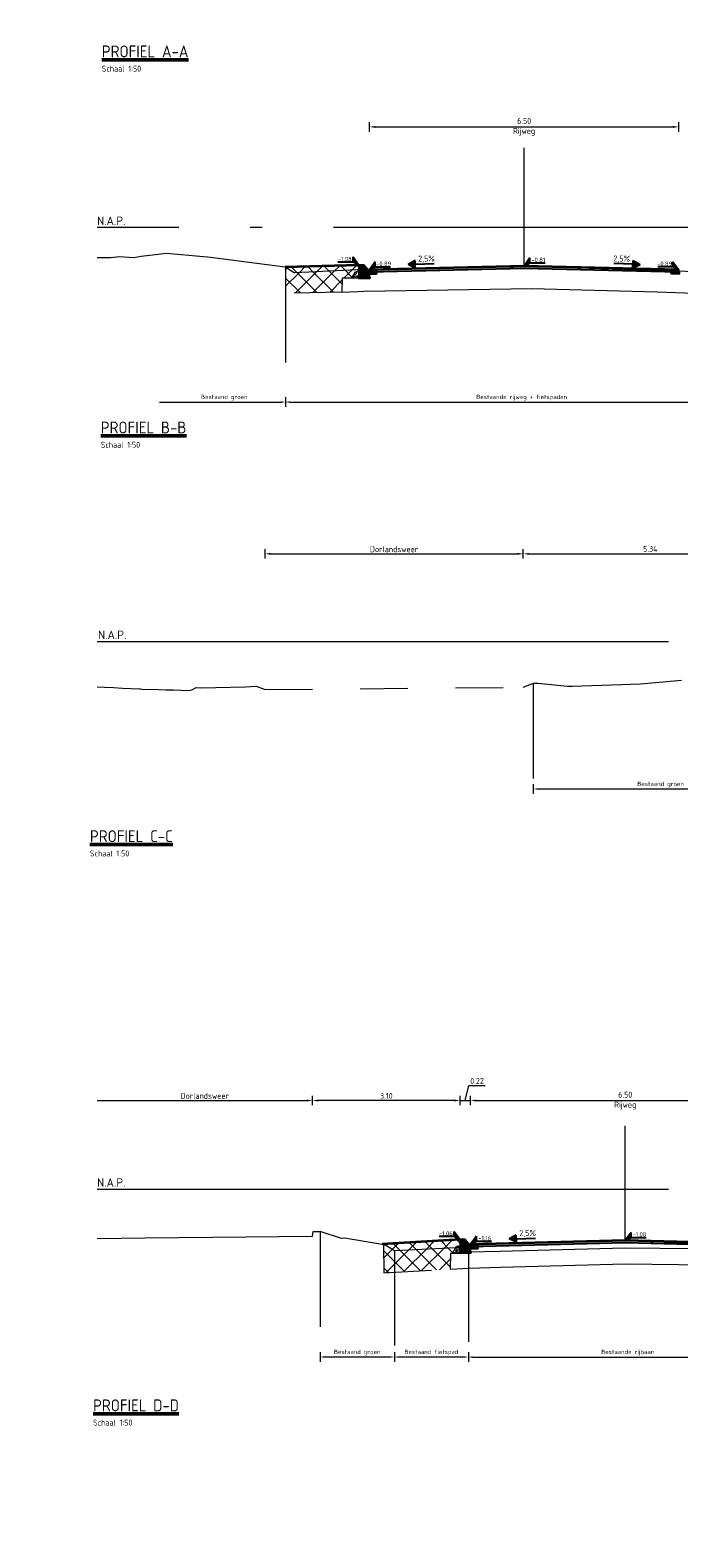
# Model space of a CAD drawing. Header units: metres. Extents: x -1 to 222837, y -2 to 853657.
# Tile 42 of 256: x 111502 to 111515, y 425616 to 425647. Entities that reach past the tile are written whole.
import ezdxf
from ezdxf.enums import TextEntityAlignment as Align

# ---------------------------------------------------------------- set-up
doc = ezdxf.new("R2010")
doc.units = ezdxf.units.M
doc.header["$XCLIPFRAME"] = 0
for name, pattern in [('1-1', [20, 10, -10]), ('AL-NAP_LIJN', [15.25, 12, -1.5, 0.25, -1.5]), ('AM-AS', [16, 10, -2, 2, -2])]:
    doc.linetypes.add(name, pattern=pattern)
doc.layers.add('A-LEGENDA', color=7, linetype='Continuous')
doc.layers.add('X-REF', color=7, linetype='Continuous')
for name, color, linetype, lineweight in [('A-TXT-T25', 7, 'Continuous', 25), ('A-TXT-T50', 4, 'Continuous', 50), ('B-ALG', 8, 'Continuous', 5), ('B-ALG_TXT', 8, 'Continuous', 5), ('B-WE-GW-MAAIVELD-GD', 93, 'Continuous', 18), ('N-WE-AM-AS_WEG-G', 10, 'AM-AS', 18), ('N-WE-AM-NAP-G', 7, 'AL-NAP_LIJN', 18), ('N-WE-AM-NAP-T25', 7, 'Continuous', 25), ('N-WE-GW-BERM-G', 90, 'Continuous', 35), ('N-WE-GW-GROND-WERK-A', 7, 'Continuous', 18), ('N-WE-GW-WATERGANG-WERK-A', 92, 'Continuous', 18), ('N-WE-VH-VERHARDING_BESTORTING-A', 252, 'Continuous', 18), ('N-WE-VH-VERHARDING_BESTORTING-G', 252, 'Continuous', 35), ('N-WE-VH-VERHARDING_BESTORTING-O', 7, 'Continuous', 18), ('X-XX-AL-HOOGTELABEL-S', 90, 'Continuous', 25)]:
    doc.layers.add(name, color=color, linetype=linetype, lineweight=lineweight)
doc.styles.add('NLCS-ISO', font='NLCS-ISO.ttf')
doc.styles.add('NLCS-ISO-ANNOTATIEF-T25', font='NLCS-ISO.ttf', dxfattribs={"height": 2.5})
doc.styles.add('NLCS-ISO-M200-T25', font='NLCS-ISO.ttf', dxfattribs={"height": 0.5})
doc.styles.add('NLCS-ISO-M50-T18', font='NLCS-ISO.ttf')
doc.styles.add('NLCS-ISO-M50-T25', font='NLCS-ISO.ttf')
doc.styles.add('RPS_25', font='isocp.shx', dxfattribs={"height": 2.5})
doc.styles.add('RPS_50', font='isocp.shx', dxfattribs={"height": 5})
doc.dimstyles.new('NLCS-ANNOTATIEF-T25-PIJL', dxfattribs={"dimtxt": 2.5, "dimasz": 2.5, "dimexe": 2, "dimexo": 2, "dimgap": 0.7, "dimtad": 1, "dimzin": 0, "dimdsep": 46, "dimtxsty": 'NLCS-ISO-ANNOTATIEF-T25', "dimcen": 0, "dimdle": 2, "dimclrd": 256, "dimclre": 256, "dimclrt": 256, "dimadec": 5, "dimazin": 0, "dimtfac": 1, "dimtofl": 0, "dimtmove": 1, "dimatfit": 0, "dimfxl": 2, "dimfxlon": 1, "dimtfillclr": 254, "dimtolj": 1, "dimtzin": 0, "dimlwd": 18, "dimlwe": 18, "dimarcsym": 0})
doc.dimstyles.new('NLCS-M50-T18-PIJL-X_L2_H5', dxfattribs={"dimscale": 0.05, "dimtxt": 1.8, "dimasz": 1.8, "dimexe": 2, "dimexo": 2, "dimgap": 0.7, "dimtad": 1, "dimzin": 0, "dimdsep": 46, "dimtxsty": 'NLCS-ISO-M50-T18', "dimcen": 0, "dimdle": 2, "dimclrd": 256, "dimclre": 256, "dimclrt": 256, "dimadec": 5, "dimazin": 0, "dimtfac": 1, "dimtofl": 0, "dimtmove": 1, "dimatfit": 0, "dimfxl": 2, "dimfxlon": 1, "dimtfillclr": 254, "dimtolj": 1, "dimtzin": 0, "dimlwd": 18, "dimlwe": 18, "dimarcsym": 0})
doc.dimstyles.new('NLCS-M50-T25-PIJL-X_L2_H5', dxfattribs={"dimscale": 0.05, "dimtxt": 2.5, "dimasz": 2.5, "dimexe": 2, "dimexo": 2, "dimgap": 0.7, "dimtad": 1, "dimzin": 0, "dimdsep": 46, "dimtxsty": 'NLCS-ISO-M50-T25', "dimcen": 0, "dimdle": 2, "dimclrd": 256, "dimclre": 256, "dimclrt": 256, "dimadec": 5, "dimazin": 0, "dimtfac": 1, "dimtofl": 0, "dimtmove": 1, "dimatfit": 0, "dimfxl": 2, "dimfxlon": 1, "dimtfillclr": 254, "dimtolj": 1, "dimtzin": 0, "dimlwd": 18, "dimlwe": 18, "dimarcsym": 0})
picture_1 = doc.add_image_def('image1.ecw', size_in_pixel=(400001, 250001))
picture_2 = doc.add_image_def('image2.ecw', size_in_pixel=(120000, 80000))
pattern_1 = [(45, (111222.8775468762, 425830.1656553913), (-0.1767766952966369, 0.1767766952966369), [])]
pattern_2 = [(45, (-0.75, 30.50487750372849), (-0.1767766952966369, 0.1767766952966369), [])]
pattern_3 = [(135, (-0.75, 0), (-0.1767766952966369, -0.1767766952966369), [])]

# ---------------------------------------------------------------- blocks, each defined once
blk = doc.blocks.new('ALG_ONDERSCHRIFT')
at = {"layer": 'A-TXT-T25', "style": 'RPS_25'}
for tag, p in [('ONDERSCHRIFT-SUBREGEL1', (2, -13)), ('ONDERSCHRIFT-SUBREGEL2', (2, -17.5))]:
    blk.add_attdef(tag, p, '', height=2.5, dxfattribs=at)
at = {"layer": 'A-TXT-T50', "style": 'RPS_50'}
blk.add_attdef('%%UONDERSCHRIFT-TITEL', (2, -7), '', height=5, dxfattribs=at)
blk = doc.blocks.new('*D222')
at = {"layer": 'A-TXT-T25', "linetype": 'Continuous', "lineweight": 18, "transparency": 16777216}
for p, q in [((111506.5958446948, 425636.1045580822), (111506.5958446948, 425636.3045580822)), ((111506.7208446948, 425636.2045580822), (111511.893539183, 425636.2045580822)), ((111512.018539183, 425636.1045580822), (111512.018539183, 425636.3045580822))]:
    blk.add_line(p, q, dxfattribs=at)
at = {"layer": 'A-TXT-T25', "transparency": 16777216}
for points in [[(111506.7208446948, 425636.2253914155), (111506.7208446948, 425636.1837247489), (111506.5958446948, 425636.2045580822)], [(111511.893539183, 425636.2253914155), (111511.893539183, 425636.1837247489), (111512.018539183, 425636.2045580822)]]:
    blk.add_solid(points, dxfattribs=at)
at = {"layer": 'Defpoints', "color": 0, "transparency": 16777216}
for p in [(111512.018539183, 425636.2045580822), (111506.5958446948, 425633.3518935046), (111512.018539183, 425633.4005429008)]:
    blk.add_point(p, dxfattribs=at)
at = {"layer": 'A-TXT-T25', "transparency": 16777216, "insert": (111509.3071919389, 425636.3020580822), "char_height": 0.125, "attachment_point": 5, "style": 'NLCS-ISO-M50-T25'}
blk.add_mtext('\\A1;Dorlandsweer', dxfattribs=at)
blk = doc.blocks.new('Pijl afschot')
blk.add_hatch(color=256).paths.add_polyline_path([(1717511043.909518, -163054497.4737314), (1717511043.834518, -163054497.3237315), (1717511043.759518, -163054497.4737314)])
for p, q in [((1717511043.759518, -163054497.4737314), (1717511043.834518, -163054497.3237315)), ((1717511043.909518, -163054497.4737314), (1717511043.834518, -163054497.3237315)), ((1717511043.759518, -163054497.4737314), (1717511043.909518, -163054497.4737314)), ((1717511043.834518, -163054497.4737314), (1717511043.834518, -163054497.8749846))]:
    blk.add_line(p, q)
blk = doc.blocks.new('SAL-HOOGTELABEL_01-SO')
for p, q in [((-2.460741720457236, 1.312415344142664), (-8.837532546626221, 1.312415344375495)), ((-2.460741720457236, 1.312415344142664), (-2.460741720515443, 3.435148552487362)), ((-2.460741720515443, 3.435148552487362), (0, 0)), ((0, 0), (-2.460741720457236, 1.312415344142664))]:
    blk.add_line(p, q)
blk.add_solid([(-2.460741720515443, 3.435148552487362), (-2.460741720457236, 1.312415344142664), (0, 0)])
at = {"style": 'NLCS-ISO'}
blk.add_attdef('...', text='', height=1.8, dxfattribs=at).set_placement((-5.956637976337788, 2.607292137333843), align=Align.MIDDLE)
blk = doc.blocks.new('RWS band')
at = {"transparency": 33554610}
h = blk.add_hatch(color=8, dxfattribs=at)
h.dxf.hatch_style = 1
h.paths.add_polyline_path([(1717510914.861562, -163054387.4077554), (1717510914.751562, -163054387.4077554), (1717510914.751562, -163054387.6577554), (1717510914.971562, -163054387.6577554), (1717510914.971562, -163054387.5317554)])
at = {"flags": 128}
blk.add_lwpolyline([(1717510914.861562, -163054387.4077554), (1717510914.751562, -163054387.4077554), (1717510914.751562, -163054387.6577554), (1717510914.971562, -163054387.6577554), (1717510914.971562, -163054387.5317554), (1717510914.861561, -163054387.4077554)], dxfattribs=at)
blk = doc.blocks.new('*D253')
at = {"layer": 'A-TXT-T25', "linetype": 'Continuous', "lineweight": 18, "transparency": 16777216}
for p, q in [((111510.8020813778, 425624.7145627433), (111510.8765819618, 425625.0270627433)), ((111510.8765819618, 425625.0270627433), (111511.2215819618, 425625.0270627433)), ((111510.5670814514, 425624.7145627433), (111510.4420814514, 425624.7145627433)), ((111510.6920814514, 425624.6145627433), (111510.6920814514, 425624.8145627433)), ((111510.6920814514, 425624.7145627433), (111510.9120813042, 425624.7145627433)), ((111510.9120813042, 425624.6145627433), (111510.9120813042, 425624.8145627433)), ((111511.0370813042, 425624.7145627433), (111511.1620813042, 425624.7145627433))]:
    blk.add_line(p, q, dxfattribs=at)
at = {"layer": 'A-TXT-T25', "transparency": 16777216}
for points in [[(111510.5670814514, 425624.7353960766), (111510.5670814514, 425624.69372941), (111510.6920814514, 425624.7145627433)], [(111511.0370813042, 425624.7353960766), (111511.0370813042, 425624.69372941), (111510.9120813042, 425624.7145627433)]]:
    blk.add_solid(points, dxfattribs=at)
at = {"layer": 'Defpoints', "color": 0, "transparency": 16777216}
for p in [(111510.9120813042, 425624.7145627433), (111510.6920814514, 425621.6896447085), (111510.9120813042, 425621.6902115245)]:
    blk.add_point(p, dxfattribs=at)
at = {"layer": 'A-TXT-T25', "transparency": 16777216, "insert": (111511.0490819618, 425625.1245627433), "char_height": 0.125, "attachment_point": 5, "style": 'NLCS-ISO-M50-T25'}
blk.add_mtext('\\A1;0.22', dxfattribs=at)
blk = doc.blocks.new('*D254')
at = {"layer": 'A-TXT-T25', "linetype": 'Continuous', "lineweight": 18, "transparency": 16777216}
for p, q in [((111510.9120812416, 425624.6145627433), (111510.9120812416, 425624.8145627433)), ((111511.0370812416, 425624.7145627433), (111517.2870813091, 425624.7145627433)), ((111517.4120813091, 425624.6145627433), (111517.4120813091, 425624.8145627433))]:
    blk.add_line(p, q, dxfattribs=at)
at = {"layer": 'A-TXT-T25', "transparency": 16777216}
for points in [[(111511.0370812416, 425624.7353960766), (111511.0370812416, 425624.69372941), (111510.9120812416, 425624.7145627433)], [(111517.2870813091, 425624.7353960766), (111517.2870813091, 425624.69372941), (111517.4120813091, 425624.7145627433)]]:
    blk.add_solid(points, dxfattribs=at)
at = {"layer": 'Defpoints', "color": 0, "transparency": 16777216}
for p in [(111517.4120813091, 425624.7145627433), (111510.9120812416, 425621.6902115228), (111517.4120813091, 425621.6902115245)]:
    blk.add_point(p, dxfattribs=at)
at = {"layer": 'A-TXT-T25', "transparency": 16777216, "insert": (111514.1620812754, 425624.7130002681), "char_height": 0.125, "attachment_point": 5, "style": 'NLCS-ISO-M50-T25'}
blk.add_mtext('\\A1;6.50\\PRijweg', dxfattribs=at)
blk = doc.blocks.new('*D266')
at = {"layer": 'A-TXT-T25', "linetype": 'Continuous', "lineweight": 18, "transparency": 16777216}
for p, q in [((111507.5937527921, 425624.6145627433), (111507.5937527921, 425624.8145627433)), ((111510.5672914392, 425624.7145627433), (111507.7187527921, 425624.7145627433)), ((111510.6922914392, 425624.6145627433), (111510.6922914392, 425624.8145627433))]:
    blk.add_line(p, q, dxfattribs=at)
at = {"layer": 'A-TXT-T25', "transparency": 16777216}
for points in [[(111507.7187527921, 425624.7353960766), (111507.7187527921, 425624.69372941), (111507.5937527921, 425624.7145627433)], [(111510.5672914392, 425624.7353960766), (111510.5672914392, 425624.69372941), (111510.6922914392, 425624.7145627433)]]:
    blk.add_solid(points, dxfattribs=at)
at = {"layer": 'Defpoints', "color": 0, "transparency": 16777216}
for p in [(111507.5937527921, 425624.7145627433), (111507.5937527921, 425621.8843393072), (111510.6922914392, 425621.7900547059)]:
    blk.add_point(p, dxfattribs=at)
at = {"layer": 'A-TXT-T25', "transparency": 16777216, "insert": (111509.1430221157, 425624.8120627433), "char_height": 0.125, "attachment_point": 5, "style": 'NLCS-ISO-M50-T25'}
blk.add_mtext('\\A1;3.10', dxfattribs=at)
blk = doc.blocks.new('*D257')
at = {"layer": 'B-ALG_TXT', "linetype": 'Continuous', "lineweight": 18, "transparency": 16777216}
for p, q in [((111509.3127593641, 425619.4238686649), (111509.3127593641, 425619.2238686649)), ((111509.402759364, 425619.3238686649), (111510.777724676, 425619.3238686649)), ((111510.867724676, 425619.4238686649), (111510.867724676, 425619.2238686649))]:
    blk.add_line(p, q, dxfattribs=at)
at = {"layer": 'B-ALG_TXT', "transparency": 16777216}
for points in [[(111509.402759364, 425619.3388686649), (111509.402759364, 425619.3088686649), (111509.3127593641, 425619.3238686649)], [(111510.777724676, 425619.3388686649), (111510.777724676, 425619.3088686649), (111510.867724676, 425619.3238686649)]]:
    blk.add_solid(points, dxfattribs=at)
at = {"layer": 'Defpoints', "color": 0, "transparency": 16777216}
for p in [(111509.3127593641, 425619.7919328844), (111510.867724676, 425619.7919328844), (111510.867724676, 425619.3238686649)]:
    blk.add_point(p, dxfattribs=at)
at = {"layer": 'B-ALG_TXT', "transparency": 16777216, "insert": (111510.09024202, 425619.4173686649), "char_height": 0.09000000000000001, "attachment_point": 5, "style": 'NLCS-ISO-M50-T18'}
blk.add_mtext('\\A1;Bestaand fietspad', dxfattribs=at)
blk = doc.blocks.new('*D258')
at = {"layer": 'B-ALG_TXT', "linetype": 'Continuous', "lineweight": 18, "transparency": 16777216}
for p, q in [((111510.867724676, 425619.4236659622), (111510.867724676, 425619.2236659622)), ((111510.957724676, 425619.3236659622), (111517.467724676, 425619.3236659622)), ((111517.557724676, 425619.4236659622), (111517.557724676, 425619.2236659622))]:
    blk.add_line(p, q, dxfattribs=at)
at = {"layer": 'B-ALG_TXT', "transparency": 16777216}
for points in [[(111510.957724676, 425619.3386659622), (111510.957724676, 425619.3086659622), (111510.867724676, 425619.3236659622)], [(111517.467724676, 425619.3386659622), (111517.467724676, 425619.3086659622), (111517.557724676, 425619.3236659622)]]:
    blk.add_solid(points, dxfattribs=at)
at = {"layer": 'Defpoints', "color": 0, "transparency": 16777216}
for p in [(111510.867724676, 425619.9905910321), (111517.557724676, 425619.9905910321), (111517.557724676, 425619.3236659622)]:
    blk.add_point(p, dxfattribs=at)
at = {"layer": 'B-ALG_TXT', "transparency": 16777216, "insert": (111514.212724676, 425619.4171659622), "char_height": 0.09000000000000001, "attachment_point": 5, "style": 'NLCS-ISO-M50-T18'}
blk.add_mtext('\\A1;Bestaande rijbaan', dxfattribs=at)
blk = doc.blocks.new('*D290')
at = {"layer": 'A-TXT-T25', "linetype": 'Continuous', "lineweight": 18, "transparency": 16777216}
for p, q in [((111512.018539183, 425636.1045580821), (111512.018539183, 425636.3045580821)), ((111512.143539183, 425636.2045580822), (111517.2337521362, 425636.2045580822)), ((111517.3587521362, 425636.1045580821), (111517.3587521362, 425636.3045580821))]:
    blk.add_line(p, q, dxfattribs=at)
at = {"layer": 'A-TXT-T25', "transparency": 16777216}
for points in [[(111512.143539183, 425636.2253914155), (111512.143539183, 425636.1837247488), (111512.018539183, 425636.2045580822)], [(111517.2337521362, 425636.2253914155), (111517.2337521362, 425636.1837247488), (111517.3587521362, 425636.2045580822)]]:
    blk.add_solid(points, dxfattribs=at)
at = {"layer": 'Defpoints', "color": 0, "transparency": 16777216}
for p in [(111517.3587521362, 425636.2045580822), (111512.018539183, 425633.4005429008), (111517.3587521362, 425633.4308776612)]:
    blk.add_point(p, dxfattribs=at)
at = {"layer": 'A-TXT-T25', "transparency": 16777216, "insert": (111514.6886456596, 425636.3079109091), "char_height": 0.125, "attachment_point": 5, "style": 'NLCS-ISO-M50-T25'}
blk.add_mtext('\\A1;5.34', dxfattribs=at)
blk = doc.blocks.new('betonrug')
at = {"layer": 'N-WE-VH-VERHARDING_BESTORTING-A', "transparency": 33554687}
h = blk.add_hatch(dxfattribs=at)
h.set_pattern_fill('AVH-BESTORTING_01', color=0, scale=0.2, style=0, pattern_type=2)
h.set_pattern_definition([(342.7420615, (0.485932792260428, 0.1918754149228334), (0.05397981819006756, 0.09773891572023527), [0.02727200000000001, -0.109194]), (17.25793850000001, (0.3816547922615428, 0.2242714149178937), (0.05398037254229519, 0.09773993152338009), [0.027272, -0.165719]), (61.0887992, (0.4076987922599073, 0.2323624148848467), (-0.1303186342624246, 0.04048573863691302), [0.022313, -0.08934100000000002]), (118.9112008, (0.4948227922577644, 0.1136624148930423), (-0.05398012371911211, -0.09774138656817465), [0.02231299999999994, -0.1355909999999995]), (162.7420615, (0.4076987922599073, 0.2714254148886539), (-0.0539798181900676, -0.09773891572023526), [0.027272, -0.109194]), (197.2579385, (0.3816547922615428, 0.2795154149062), (-0.05398037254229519, -0.09773993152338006), [0.02727199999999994, -0.1657189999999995]), (241.0887992, (0.3556107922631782, 0.271440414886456), (0.1303186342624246, -0.04048573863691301), [0.022313, -0.08934100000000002]), (298.9112008, (0.3988047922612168, 0.3496344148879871), (0.05398012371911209, 0.09774138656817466), [0.022313, -0.135591]), (342.7420615, (0.2219487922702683, 0.3341534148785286), (-0.0763385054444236, 0.1382236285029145), [0.024341, -0.112122]), (40.8518492, (0.08325479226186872, 0.03371241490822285), (0.0539802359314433, 0.09773985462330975), [0.024469, -0.3619130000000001]), (84.5869815, (0.2637017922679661, 0.3429374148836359), (-0.022359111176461, 0.2359645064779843), [0.02971600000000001, -0.3054810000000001]), (118.9112008, (0.3968107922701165, 0.3318934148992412), (-0.1303208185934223, 0.04048566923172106), [0.02957499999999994, -0.1283309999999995]), (162.7420615, (0.2522077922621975, 0.3984094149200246), (0.07633850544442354, -0.1382236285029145), [0.024484, -0.111975]), (40.8518492, (0.04841979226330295, 0.09649041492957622), (0.0539802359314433, 0.09773985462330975), [0.02440900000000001, -0.3619720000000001]), (84.5869815, (0.2075637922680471, 0.3601964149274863), (-0.05398004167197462, -0.09774068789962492), [0.029647, -0.305553]), (298.9112008, (0.2075637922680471, 0.3601964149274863), (0.1303208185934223, -0.04048566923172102), [0.029753, -0.128153]), (26.66898489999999, (-0.03792020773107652, 0.1503624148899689), (-0.1842996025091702, -0.05725531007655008), [0.018275, -0.4546130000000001]), (84.5869815, (0.2706667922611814, 0.4112624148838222), (-0.05398004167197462, -0.09774068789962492), [0.018319, -0.316878]), (131.7624194, (0.1197167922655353, 0.7059504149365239), (-0.2066604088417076, 0.1787101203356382), [0.024466, -0.4004280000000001]), (162.7420203, (-0.0361612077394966, 0.195015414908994), (-0.05397988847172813, -0.09773887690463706), [0.01969399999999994, -0.1167689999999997]), (26.66898489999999, (-0.07131720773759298, 0.1926464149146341), (-0.1842996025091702, -0.05725531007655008), [0.018297, -0.454591]), (84.5869815, (0.2190487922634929, 0.4253754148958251), (-0.05398004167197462, -0.09774068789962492), [0.020094, -0.3151030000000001]), (131.7624194, (0.0803517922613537, 0.6861624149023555), (-0.2066604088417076, 0.1787101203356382), [0.020994, -0.4039000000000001]), (342.7420203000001, (0.2330297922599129, 0.4097154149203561), (0.0539798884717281, 0.09773887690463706), [0.022313, -0.11415]), (50.2415591, (0.25661979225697, 0.2179654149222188), (0.05397896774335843, 0.09773900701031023), [0.021713, -0.6884720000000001]), (95.41301849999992, (0.2705047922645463, 0.2346564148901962), (-0.07633872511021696, 0.1382240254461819), [0.019056, -0.217966]), (150.9388382, (-0.0142892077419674, 0.5705594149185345), (-0.1303192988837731, 0.04048577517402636), [0.017556, -0.5170470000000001]), (197.2579385, (0.2533607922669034, 0.2621534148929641), (0.1303190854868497, -0.04048543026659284), [0.02231599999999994, -0.1706719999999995]), (50.2415591, (0.2172517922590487, 0.2377464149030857), (0.05397896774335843, 0.09773900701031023), [0.02313800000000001, -0.6870470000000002]), (95.41301849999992, (0.2188887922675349, 0.2204714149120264), (-0.07633872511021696, 0.1382240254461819), [0.017353, -0.2196689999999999]), (150.9388382, (-0.04768620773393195, 0.5282784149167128), (-0.1303192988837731, 0.04048577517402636), [0.018788, -0.515816]), (17.25793850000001, (0.2353107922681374, 0.211343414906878), (-0.1303190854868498, 0.04048543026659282), [0.022313, -0.170675])])
h.paths.add_polyline_path([(0, 0.1498075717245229), (0, 0), (0.15, 0), (0.07401074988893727, 0.134265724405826)])
at = {"layer": 'N-WE-VH-VERHARDING_BESTORTING-O', "color": 0}
blk.add_lwpolyline([(0, 0.1498075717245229), (0, 0), (0.15, 0), (0.07401074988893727, 0.134265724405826)], close=True, dxfattribs=at)
blk = doc.blocks.new('stelspecie')
at = {"layer": 'N-WE-VH-VERHARDING_BESTORTING-A'}
h = blk.add_hatch(dxfattribs=at)
h.set_pattern_fill('ANSI31', color=0, scale=0.005, angle=45, style=0)
h.set_pattern_definition([(90, (-128736.4832281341, -464678.3807459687), (-0.015875, 1.734723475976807e-18), [])])
h.paths.add_polyline_path([(0, 0), (0.22, -2.01395305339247e-05), (0.22, -0.02431275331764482), (1.592031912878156e-05, -0.02433289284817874)])
at = {"layer": 'N-WE-VH-VERHARDING_BESTORTING-G', "color": 0, "flags": 128}
blk.add_lwpolyline([(0, 0), (0.22, -2.01395305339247e-05), (0.22, -0.02431275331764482), (0, -0.02433289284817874)], close=True, dxfattribs=at)
blk = doc.blocks.new('*D431')
at = {"layer": 'A-TXT-T25', "linetype": 'Continuous', "lineweight": 18, "transparency": 16777216}
for p, q in [((111508.7889740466, 425645.0770479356), (111508.7889740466, 425645.2770479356)), ((111515.2877245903, 425645.0770479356), (111515.2877245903, 425645.2770479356)), ((111508.9139740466, 425645.1770479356), (111515.1627245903, 425645.1770479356))]:
    blk.add_line(p, q, dxfattribs=at)
at = {"layer": 'A-TXT-T25', "transparency": 16777216}
for points in [[(111508.9139740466, 425645.1978812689), (111508.9139740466, 425645.1562146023), (111508.7889740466, 425645.1770479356)], [(111515.1627245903, 425645.1978812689), (111515.1627245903, 425645.1562146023), (111515.2877245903, 425645.1770479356)]]:
    blk.add_solid(points, dxfattribs=at)
at = {"layer": 'Defpoints', "color": 0, "transparency": 16777216}
for p in [(111515.2877245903, 425645.1770479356), (111515.2877245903, 425642.844829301), (111508.7889740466, 425642.1218789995)]:
    blk.add_point(p, dxfattribs=at)
at = {"layer": 'A-TXT-T25', "transparency": 16777216, "insert": (111512.037724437, 425645.1787443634), "char_height": 0.125, "attachment_point": 5, "style": 'NLCS-ISO-ANNOTATIEF-T25'}
blk.add_mtext('\\A1;6.50\\PRijweg', dxfattribs=at)
blk = doc.blocks.new('*D441')
at = {"layer": 'B-ALG_TXT', "linetype": 'Continuous', "lineweight": 18, "transparency": 16777216}
for p, q in [((111507.0229794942, 425639.495147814), (111507.0229794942, 425639.295147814)), ((111507.1129794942, 425639.3951478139), (111516.8584229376, 425639.3951478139)), ((111516.9484229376, 425639.495147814), (111516.9484229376, 425639.295147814))]:
    blk.add_line(p, q, dxfattribs=at)
at = {"layer": 'B-ALG_TXT', "transparency": 16777216}
for points in [[(111507.1129794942, 425639.410147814), (111507.1129794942, 425639.3801478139), (111507.0229794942, 425639.3951478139)], [(111516.8584229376, 425639.410147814), (111516.8584229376, 425639.3801478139), (111516.9484229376, 425639.3951478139)]]:
    blk.add_solid(points, dxfattribs=at)
at = {"layer": 'Defpoints', "color": 0, "transparency": 16777216}
for p in [(111507.0229794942, 425641.4325457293), (111516.9484229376, 425641.4325457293), (111516.9484229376, 425639.3951478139)]:
    blk.add_point(p, dxfattribs=at)
at = {"layer": 'B-ALG_TXT', "transparency": 16777216, "insert": (111511.9857012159, 425639.488647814), "char_height": 0.09000000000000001, "attachment_point": 5, "style": 'NLCS-ISO-M50-T25'}
blk.add_mtext('\\A1;Bestaande rijweg + fietspaden', dxfattribs=at)
blk = doc.blocks.new('*D575')
at = {"layer": 'B-ALG_TXT', "linetype": 'Continuous', "lineweight": 18, "transparency": 16777216}
for p, q in [((111512.2307152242, 425631.3620373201), (111512.2307152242, 425631.1620373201)), ((111517.5771974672, 425631.3620352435), (111517.5771974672, 425631.1620373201)), ((111512.3207152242, 425631.2620373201), (111517.4871974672, 425631.2620373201))]:
    blk.add_line(p, q, dxfattribs=at)
at = {"layer": 'B-ALG_TXT', "transparency": 16777216}
for points in [[(111512.3207152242, 425631.2770373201), (111512.3207152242, 425631.24703732), (111512.2307152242, 425631.2620373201)], [(111517.4871974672, 425631.2770373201), (111517.4871974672, 425631.24703732), (111517.5771974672, 425631.2620373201)]]:
    blk.add_solid(points, dxfattribs=at)
at = {"layer": 'Defpoints', "color": 0, "transparency": 16777216}
for p in [(111517.5771974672, 425633.3564847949, -0.01), (111512.2307152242, 425632.257612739), (111517.5771974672, 425631.2620373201)]:
    blk.add_point(p, dxfattribs=at)
at = {"layer": 'B-ALG_TXT', "transparency": 16777216, "insert": (111514.9039563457, 425631.3555373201), "char_height": 0.09000000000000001, "attachment_point": 5, "style": 'NLCS-ISO-M50-T18'}
blk.add_mtext('\\A1;Bestaand groen', dxfattribs=at)
blk = doc.blocks.new('*D576')
at = {"layer": 'B-ALG_TXT', "linetype": 'Continuous', "lineweight": 18, "transparency": 16777216}
for p, q in [((111507.7511615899, 425619.4238686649), (111507.7511615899, 425619.2238686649)), ((111507.8411615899, 425619.3238686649), (111509.2227593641, 425619.3238686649)), ((111509.3127593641, 425619.4238686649), (111509.3127593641, 425619.2238686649))]:
    blk.add_line(p, q, dxfattribs=at)
at = {"layer": 'B-ALG_TXT', "transparency": 16777216}
for points in [[(111507.8411615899, 425619.3388686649), (111507.8411615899, 425619.3088686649), (111507.7511615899, 425619.3238686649)], [(111509.2227593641, 425619.3388686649), (111509.2227593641, 425619.3088686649), (111509.3127593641, 425619.3238686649)]]:
    blk.add_solid(points, dxfattribs=at)
at = {"layer": 'Defpoints', "color": 0, "transparency": 16777216}
for p in [(111507.7511615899, 425619.7919328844), (111509.3127593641, 425619.7919328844), (111509.3127593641, 425619.3238686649)]:
    blk.add_point(p, dxfattribs=at)
at = {"layer": 'B-ALG_TXT', "transparency": 16777216, "insert": (111508.531960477, 425619.4173686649), "char_height": 0.09000000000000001, "attachment_point": 5, "style": 'NLCS-ISO-M50-T18'}
blk.add_mtext('\\A1;Bestaand groen', dxfattribs=at)
blk = doc.blocks.new('goottegel')
at = {"layer": 'N-WE-VH-VERHARDING_BESTORTING-A'}
h = blk.add_hatch(dxfattribs=at)
h.set_pattern_fill('ANSI31', color=0, scale=0.005, angle=45, style=0)
h.set_pattern_definition([(90, (-240328.6886109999, -890335.9614915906), (-0.015875, 1.734723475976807e-18), [])])
h.paths.add_polyline_path([(0.1499999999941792, -0.04999999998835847), (0, -0.04999999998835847), (0, -0.07999999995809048), (0.1499841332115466, -0.08001373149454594)])
at = {"flags": 128}
blk.add_lwpolyline([(0, 0), (0.1499999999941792, 0), (0.1499999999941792, -0.04999999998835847), (0, -0.04999999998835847)], close=True, dxfattribs=at)
at = {"layer": 'N-WE-VH-VERHARDING_BESTORTING-G', "color": 0, "flags": 128}
blk.add_lwpolyline([(0.1499999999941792, -0.04999999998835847), (0, -0.04999999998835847), (0, -0.07999999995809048), (0.1500000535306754, -0.08001373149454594)], close=True, dxfattribs=at)

msp = doc.modelspace()

# ---------------------------------------------------------------- hatches: boundary and pattern name
at = {"layer": 'N-WE-GW-GROND-WERK-A', "transparency": 33554585}
h = msp.add_hatch(dxfattribs=at)
h.set_pattern_fill('AGW-WERK_AANVULLEN', color=256, style=0, pattern_type=2)
h.set_pattern_definition(pattern_2)
h.paths.add_polyline_path([(111507.0198449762, 425642.2302536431), (111507.2088508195, 425642.1098832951), (111507.209622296, 425642.1093964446), (111507.2214147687, 425642.1099132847), (111508.5677247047, 425642.1717012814), (111508.5677247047, 425642.2718185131)])
h = msp.add_hatch(dxfattribs=at)
h.set_pattern_fill('AGW-WERK_AANVULLEN', color=256, style=0, pattern_type=2)
h.set_pattern_definition(pattern_2)
h.paths.add_polyline_path([(111508.2100027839, 425641.7048102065), (111508.217740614, 425641.997505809), (111508.4177406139, 425641.997505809), (111508.5149579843, 425642.169279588), (111507.2096514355, 425642.1093734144), (111507.0198449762, 425642.2302536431), (111507.0345364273, 425641.6831425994)])
h = msp.add_hatch(dxfattribs=at)
h.set_pattern_fill('AGW-WERK_AANVULLEN', color=256, style=0, pattern_type=2)
h.set_pattern_definition(pattern_1)
h.paths.add_polyline_path([(111509.0590402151, 425621.6966820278), (111509.1080908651, 425621.6838967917), (111509.1544694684, 425621.657072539), (111509.3127592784, 425621.5651206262), (111510.4645645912, 425621.6212961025), (111510.6057406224, 425621.6283054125), (111510.6180866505, 425621.6501196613), (111510.6920814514, 425621.6656581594), (111510.6920814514, 425621.7701667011), (111510.4120826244, 425621.7701667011)])
h = msp.add_hatch(dxfattribs=at)
h.set_pattern_fill('AGW-WERK_AANVULLEN', color=256, style=0, pattern_type=2)
h.set_pattern_definition(pattern_1)
h.paths.add_polyline_path([(111510.4864857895, 425621.1718303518), (111510.4921860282, 425621.4958540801), (111510.5420974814, 425621.4958540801), (111510.617387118, 425621.6288836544), (111510.4645645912, 425621.6212961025), (111509.3127592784, 425621.5651206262), (111509.1544694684, 425621.657072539), (111509.1080908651, 425621.6838967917), (111509.0947888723, 425621.6873640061), (111509.0835655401, 425621.6902894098), (111509.0835655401, 425621.5468017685), (111509.0915132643, 425621.0942811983)])
at = {"layer": 'N-WE-GW-WATERGANG-WERK-A', "transparency": 33554559}
h = msp.add_hatch(dxfattribs=at)
h.set_pattern_fill('AGW-WERK_ONTGRAVEN', color=256, style=0, pattern_type=2)
h.set_pattern_definition(pattern_3)
h.paths.add_polyline_path([(111507.0198449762, 425642.2302536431), (111507.2088508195, 425642.1098832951), (111507.209622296, 425642.1093964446), (111507.2214147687, 425642.1099132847), (111508.5677247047, 425642.1717012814), (111508.5677247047, 425642.2718185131)])
h = msp.add_hatch(dxfattribs=at)
h.set_pattern_fill('AGW-WERK_ONTGRAVEN', color=256, style=0, pattern_type=2)
h.set_pattern_definition(pattern_3)
h.paths.add_polyline_path([(111508.2100027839, 425641.7048102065), (111508.217740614, 425641.997505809), (111508.4177406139, 425641.997505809), (111508.5149579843, 425642.169279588), (111507.2096514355, 425642.1093734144), (111507.0198449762, 425642.2302536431), (111507.0345364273, 425641.6831425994)])
h = msp.add_hatch(dxfattribs=at)
h.set_pattern_fill('AGW-WERK_ONTGRAVEN', color=256, style=0, pattern_type=2)
h.set_pattern_definition(pattern_3)
h.paths.add_polyline_path([(111509.0590402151, 425621.6966820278), (111509.1080908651, 425621.6838967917), (111509.1544694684, 425621.657072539), (111509.3127592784, 425621.5651206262), (111510.4645645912, 425621.6212961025), (111510.6057406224, 425621.6283054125), (111510.6180866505, 425621.6501196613), (111510.6920814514, 425621.6656581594), (111510.6920814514, 425621.7701667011), (111510.4120826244, 425621.7701667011)])
h = msp.add_hatch(dxfattribs=at)
h.set_pattern_fill('AGW-WERK_ONTGRAVEN', color=256, style=0, pattern_type=2)
h.set_pattern_definition(pattern_3)
h.paths.add_polyline_path([(111510.4864857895, 425621.1718303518), (111510.4921860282, 425621.4958540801), (111510.5420974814, 425621.4958540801), (111510.617387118, 425621.6288836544), (111510.4645645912, 425621.6212961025), (111509.3127592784, 425621.5651206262), (111509.1544694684, 425621.657072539), (111509.1080908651, 425621.6838967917), (111509.0947888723, 425621.6873640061), (111509.0835655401, 425621.6902894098), (111509.0835655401, 425621.5468017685), (111509.0915132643, 425621.0942811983)])

# ---------------------------------------------------------------- linework, layer by layer
at = {"flags": 128}
for points in [[(111515.2864748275, 425642.1218789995), (111512.037724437, 425642.2030977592), (111508.7889740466, 425642.1218789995)], [(111517.4108316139, 425621.6402271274), (111514.1620812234, 425621.7214458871), (111510.913330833, 425621.6402271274)]]:
    msp.add_lwpolyline(points, dxfattribs=at)
at = {"layer": 'A-TXT-T25', "linetype": 'Continuous', "lineweight": 18}
for p, q in [((111503.0677245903, 425624.7145627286), (111507.4687527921, 425624.7145627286)), ((111507.5937527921, 425624.6145627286), (111507.5937527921, 425624.8145627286))]:
    msp.add_line(p, q, dxfattribs=at)
at = {"layer": 'A-TXT-T25'}
msp.add_solid([(111507.4687527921, 425624.7353960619), (111507.4687527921, 425624.6937293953), (111507.5937527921, 425624.7145627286)], dxfattribs=at)
at = {"layer": 'B-ALG', "flags": 128}
msp.add_lwpolyline([(111508.4177406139, 425641.997505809), (111508.217740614, 425641.997505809), (111508.2100027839, 425641.7048102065), (111508.5479148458, 425641.7203286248), (111508.6744256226, 425641.7225658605), (111512.200415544, 425641.7837867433), (111514.8337150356, 425641.7079864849), (111515.6120274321, 425641.6851654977), (111516.9484229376, 425641.6086867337)], dxfattribs=at)
at = {"layer": 'B-ALG', "linetype": 'Continuous', "lineweight": 18}
for points in [[(111510.6921860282, 425621.4958540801), (111510.4921860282, 425621.4958540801), (111510.4864857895, 425621.1718303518), (111510.8775750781, 425621.1912475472), (111511.5412978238, 425621.2089692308), (111514.1620812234, 425621.2786163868), (111517.541876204, 425621.2423277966), (111517.7820645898, 425621.2279750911), (111517.7820645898, 425621.2903411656)], [(111510.867724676, 425621.5314568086), (111511.5324023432, 425621.5488528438), (111514.1501513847, 425621.618763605), (111517.1094857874, 425621.5870785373), (111517.4120711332, 425621.5837682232)]]:
    msp.add_lwpolyline(points, dxfattribs=at)
at = {"layer": 'B-ALG_TXT', "linetype": 'Continuous', "lineweight": 18}
for p, q in [((111504.3820463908, 425639.3951478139), (111506.9329794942, 425639.3951478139)), ((111507.0229794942, 425639.4951478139), (111507.0229794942, 425639.2951478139))]:
    msp.add_line(p, q, dxfattribs=at)
at = {"layer": 'B-ALG_TXT', "linetype": '1-1', "ltscale": 0.2, "flags": 128}
for points in [[(111507.0229794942, 425642.2282573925), (111507.0229794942, 425639.3724789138)], [(111512.2307152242, 425633.4823024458), (111512.2307152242, 425631.2620373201)], [(111507.7511615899, 425621.9611843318), (111507.7511615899, 425619.3223851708)], [(111509.3127593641, 425621.565120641), (111509.3127593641, 425619.3236659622)], [(111510.867724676, 425621.6413127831), (111510.867724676, 425619.3236659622)]]:
    msp.add_lwpolyline(points, dxfattribs=at)
at = {"layer": 'B-ALG_TXT'}
msp.add_solid([(111506.9329794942, 425639.4101478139), (111506.9329794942, 425639.3801478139), (111507.0229794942, 425639.3951478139)], dxfattribs=at)
at = {"layer": 'B-WE-GW-MAAIVELD-GD', "color": 93, "linetype": 'Continuous', "lineweight": 18}
for points in [[(111519.1605060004, 425642.2562551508), (111518.2445393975, 425642.2265859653), (111517.1551496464, 425642.1927176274), (111517.0113398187, 425642.1000654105), (111516.9484229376, 425642.0594168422), (111516.1445575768, 425642.1052270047), (111515.6315689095, 425642.1347859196), (111514.8463138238, 425642.1578101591), (111512.203576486, 425642.233882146), (111508.6662565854, 425642.1724917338), (111508.5339788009, 425642.1701525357), (111507.2214147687, 425642.1099132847), (111507.209622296, 425642.1093964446), (111507.2088508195, 425642.1098832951), (111507.0198449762, 425642.2302536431), (111505.4510614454, 425642.43154551), (111505.3874117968, 425642.4397124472), (111505.3027909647, 425642.4491992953), (111504.5285273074, 425642.5169833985), (111503.9921343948, 425642.4511841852), (111503.8395376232, 425642.4290548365), (111503.5418158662, 425642.4479332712), (111503.3501862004, 425642.4270903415), (111503.0677245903, 425642.426706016)], [(111512.018539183, 425633.4005429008), (111512.2017616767, 425633.4709794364), (111512.2495183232, 425633.4896558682), (111512.3229158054, 425633.4846861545), (111512.9479106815, 425633.4233564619), (111513.0505757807, 425633.4264895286), (111514.4807522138, 425633.4701347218), (111515.3449294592, 425633.5517724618)], [(111503.0687521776, 425633.4109053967), (111503.2243208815, 425633.4034613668), (111503.412550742, 425633.3939557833), (111503.6017596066, 425633.3802688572), (111503.9620569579, 425633.3647062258), (111503.9791983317, 425633.3638722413), (111504.0167988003, 425633.3627401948), (111504.3566370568, 425633.3505350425), (111504.5115631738, 425633.3482546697), (111504.6287380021, 425633.3490331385)], [(111504.6287380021, 425633.3490331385), (111504.6703462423, 425633.3490245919), (111504.9959323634, 425633.3296442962), (111505.0575321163, 425633.3472645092), (111505.14764581, 425633.3923023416), (111505.2498402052, 425633.3887227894), (111506.1832237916, 425633.4118154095), (111506.4066996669, 425633.4264353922), (111506.4672017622, 425633.4023921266), (111506.5958446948, 425633.3518935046)], [(111503.0677245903, 425621.8138045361), (111504.0719127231, 425621.8298933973), (111505.4997500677, 425621.8438585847), (111507.5937527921, 425621.8643393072), (111507.6101743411, 425621.9624651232), (111507.7149988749, 425621.9624651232), (111507.7374435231, 425621.9624651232), (111507.7648796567, 425621.9599035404), (111508.1936097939, 425621.8231955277), (111508.2664000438, 425621.8313466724), (111509.0554044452, 425621.6980562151), (111509.0590402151, 425621.6966820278), (111509.1080908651, 425621.6838967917), (111509.1544694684, 425621.657072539), (111509.3127592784, 425621.5651206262), (111510.4645645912, 425621.6212961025), (111510.8754642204, 425621.6416970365), (111511.5295243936, 425621.6588151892), (111514.1492715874, 425621.7287793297), (111517.1106634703, 425621.6970722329)]]:
    msp.add_lwpolyline(points, dxfattribs=at)
at = {"layer": 'B-WE-GW-MAAIVELD-GD', "color": 93, "linetype": '1-1', "lineweight": 18, "ltscale": 0.1, "flags": 128}
msp.add_lwpolyline([(111508.2100027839, 425641.7048102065), (111507.0345364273, 425641.6831425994), (111507.0198449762, 425642.2302536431)], dxfattribs=at)
at = {"layer": 'B-WE-GW-MAAIVELD-GD', "color": 93, "linetype": '1-1', "lineweight": 18, "ltscale": 0.1}
for points in [[(111506.5958446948, 425633.3518935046), (111512.018539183, 425633.4005429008)], [(111509.08356554, 425621.6902894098), (111509.0915132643, 425621.0942811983), (111510.4864857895, 425621.1718303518)]]:
    msp.add_lwpolyline(points, dxfattribs=at)
at = {"layer": 'N-WE-AM-AS_WEG-G', "flags": 128}
for points in [[(111512.037724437, 425642.2531133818), (111512.037724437, 425644.7386749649)], [(111514.1620812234, 425621.7714615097), (111514.1620812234, 425624.1840161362)]]:
    msp.add_lwpolyline(points, dxfattribs=at)
at = {"layer": 'N-WE-AM-NAP-G'}
for p, q in [((111535.28197128, 425643.0631133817), (111503.0677245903, 425643.0631133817)), ((111503.0687521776, 425634.3602068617), (111556.9702926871, 425634.3602068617)), ((111503.0677245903, 425622.8514615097), (111539.0444300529, 425622.8514615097))]:
    msp.add_line(p, q, dxfattribs=at)
at = {"layer": 'N-WE-GW-BERM-G', "flags": 128}
for points in [[(111508.5677247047, 425642.2718185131), (111507.0198449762, 425642.2302536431)], [(111515.287724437, 425642.1718633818), (111512.037724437, 425642.2531133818), (111508.787724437, 425642.1718633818)], [(111510.6920814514, 425621.7901667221), (111509.0590402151, 425621.6966820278)], [(111517.4120812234, 425621.6902115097), (111514.1620812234, 425621.7714615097), (111510.9120812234, 425621.6902115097)]]:
    msp.add_lwpolyline(points, dxfattribs=at)

# ---------------------------------------------------------------- block references
for p in [(-1717399406.183837, 163480029.679574), (-1717399404.05948, 163480009.1979221)]:
    msp.add_blockref('RWS band', p)
at = {"rotation": 1.345461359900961}
for p in [(111508.787724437, 425642.1718633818), (111510.9120812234, 425621.6902115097)]:
    msp.add_blockref('goottegel', p, dxfattribs=at)
at = {"xscale": -1, "rotation": 358.6545386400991}
msp.add_blockref('goottegel', (111515.2870612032, 425642.171863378), dxfattribs=at)
at = {"layer": 'A-LEGENDA', "xscale": 0.05, "yscale": 0.05, "zscale": 0.05}
for p, values in [((111503.0677245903, 425646.9894633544), {'%%UONDERSCHRIFT-TITEL': '%%uPROFIEL A-A', 'ONDERSCHRIFT-SUBREGEL1': 'Schaal 1:50'}), ((111503.0457052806, 425639.084445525), {'%%UONDERSCHRIFT-TITEL': '%%uPROFIEL B-B', 'ONDERSCHRIFT-SUBREGEL1': 'Schaal 1:50'}), ((111502.818388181, 425630.4946769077), {'%%UONDERSCHRIFT-TITEL': '%%uPROFIEL C-C', 'ONDERSCHRIFT-SUBREGEL1': 'Schaal 1:50'}), ((111502.8837338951, 425618.5319630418), {'%%UONDERSCHRIFT-TITEL': '%%uPROFIEL D-D', 'ONDERSCHRIFT-SUBREGEL1': 'Schaal 1:50'})]:
    msp.add_blockref('ALG_ONDERSCHRIFT', p, dxfattribs=at).add_auto_attribs(values)
at = {"layer": 'A-TXT-T25', "rotation": 91.84126634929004}
for p in [(-107674088.7098372, -1721437656.464741), (-107674086.5854804, -1721437676.946393)]:
    msp.add_blockref('Pijl afschot', p, dxfattribs=at)
at = {"layer": 'A-TXT-T25', "xscale": -1, "rotation": 268.15873365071}
msp.add_blockref('Pijl afschot', (107897112.7852861, -1721437656.464741), dxfattribs=at)
at = {"layer": 'N-WE-VH-VERHARDING_BESTORTING-O', "xscale": -1}
for p in [(111508.5677406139, 425641.997505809), (111510.6920974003, 425621.5158539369)]:
    msp.add_blockref('betonrug', p, dxfattribs=at)
at = {"layer": 'N-WE-VH-VERHARDING_BESTORTING-O'}
for p in [(111508.5677246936, 425642.0218387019), (111510.69208148, 425621.5401868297)]:
    msp.add_blockref('stelspecie', p, dxfattribs=at)
at = {"layer": 'X-XX-AL-HOOGTELABEL-S', "xscale": 0.05, "yscale": 0.05}
for p, values in [((111508.567724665, 425642.2718185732), {'...': '-1.08'}), ((111515.2863507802, 425642.171555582), {'...': '-0.89'}), ((111510.6920814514, 425621.7901667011), {'...': '-1.06'})]:
    msp.add_blockref('SAL-HOOGTELABEL_01-SO', p, dxfattribs=at).add_auto_attribs(values)
at = {"layer": 'X-XX-AL-HOOGTELABEL-S'}
ref = msp.add_blockref('SAL-HOOGTELABEL_01-SO', (111512.037724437, 425642.2531133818), dxfattribs=dict(at, xscale=-0.05, yscale=0.05))
ref.add_attrib('...', '-0.81', dxfattribs={"layer": '0', "height": 0.09000000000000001, "style": 'NLCS-ISO'}).set_placement((111512.33555633, 425642.3834779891), align=Align.MIDDLE)
ref = msp.add_blockref('SAL-HOOGTELABEL_01-SO', (111508.7890980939, 425642.171555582), dxfattribs=dict(at, xscale=-0.05, yscale=0.05))
ref.add_attrib('...', '-0.89', dxfattribs={"layer": '0', "height": 0.09000000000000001, "style": 'NLCS-ISO'}).set_placement((111509.0869299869, 425642.3019201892), align=Align.MIDDLE)
ref = msp.add_blockref('SAL-HOOGTELABEL_01-SO', (111510.9134548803, 425621.6899037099), dxfattribs=dict(at, xscale=-0.05, yscale=0.05))
ref.add_attrib('...', '-1.16', dxfattribs={"layer": '0', "height": 0.09000000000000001, "style": 'NLCS-ISO'}).set_placement((111511.2112867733, 425621.8202683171), align=Align.MIDDLE)
ref = msp.add_blockref('SAL-HOOGTELABEL_01-SO', (111514.1620812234, 425621.7714615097), dxfattribs=dict(at, xscale=-0.05, yscale=0.05))
ref.add_attrib('...', '-1.08', dxfattribs={"layer": '0', "height": 0.09000000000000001, "style": 'NLCS-ISO'}).set_placement((111514.4599131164, 425621.901826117), align=Align.MIDDLE)

# ---------------------------------------------------------------- texts
at = {"layer": 'A-TXT-T25', "char_height": 0.1249999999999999, "width": 2.236067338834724, "style": 'NLCS-ISO-ANNOTATIEF-T25'}
for insert, attachment_point, rotation in [((111509.8118307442, 425642.4704704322), 1, 0.8965425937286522), ((111514.2636181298, 425642.4704704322), 3, 359.10345740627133), ((111511.9361875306, 425621.9888185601), 1, 0.8965425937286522)]:
    msp.add_mtext('2,5%', dxfattribs=dict(at, insert=insert, attachment_point=attachment_point, rotation=rotation))
at = {"layer": 'A-TXT-T25', "insert": (111505.3307386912, 425624.8120627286), "char_height": 0.125, "attachment_point": 5, "style": 'NLCS-ISO-M50-T25'}
msp.add_mtext('\\A1;Dorlandsweer', dxfattribs=at)
at = {"layer": 'B-ALG_TXT', "insert": (111505.7397961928, 425639.4886478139), "char_height": 0.09000000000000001, "attachment_point": 5, "style": 'NLCS-ISO-M50-T25'}
msp.add_mtext('\\A1;Bestaand groen', dxfattribs=at)
at = {"layer": 'N-WE-AM-NAP-T25', "char_height": 0.18, "attachment_point": 1, "style": 'NLCS-ISO-M200-T25'}
for insert in [(111503.0687521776, 425643.2940639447), (111503.089087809, 425634.5911574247), (111503.0687521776, 425623.0824120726)]:
    msp.add_mtext_dynamic_manual_height_columns('N.A.P.', width=9.752780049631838, gutter_width=1.25, heights=[0], dxfattribs=dict(at, insert=insert))

# ---------------------------------------------------------------- dimensions: what is measured, and where the dimension line sits
at = {"layer": 'A-TXT-T25'}
for base, p1, p2, dimstyle, picture, middle in [((111515.2877245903, 425645.1770479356, -0.1), (111508.7889740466, 425642.1218789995, -0.1), (111515.2877245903, 425642.844829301, -0.1), 'NLCS-ANNOTATIEF-T25-PIJL', '*D431', (111512.037724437, 425644.9583276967, -0.1)), ((111517.4120813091, 425624.7145627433), (111510.9120812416, 425621.6902115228), (111517.4120813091, 425621.6902115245), 'NLCS-M50-T25-PIJL-X_L2_H5', '*D254', (111514.1620812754, 425624.4925836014))]:
    dim = msp.add_linear_dim(base=base, p1=p1, p2=p2, text='<>\\PRijweg', dimstyle=dimstyle, dxfattribs=at)
    dim.commit()
    dim.dimension.update_dxf_attribs({"geometry": picture, "text_midpoint": middle, "dimtype": 160})
dim = msp.add_linear_dim(base=(111517.3587521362, 425636.2045580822), p1=(111512.018539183, 425633.4005429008), p2=(111517.3587521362, 425633.4308776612), dimstyle='NLCS-M50-T25-PIJL-X_L2_H5', override={"dimtad": 0}, dxfattribs=at)
dim.commit()
dim.dimension.update_dxf_attribs({"geometry": '*D290', "text_midpoint": (111514.6886456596, 425636.3079109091), "dimtype": 160})
dim = msp.add_linear_dim(base=(111512.018539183, 425636.2045580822, -0.01), p1=(111506.5958446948, 425633.3518935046, -0.01), p2=(111512.018539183, 425633.4005429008, -0.01), text='Dorlandsweer', dimstyle='NLCS-M50-T25-PIJL-X_L2_H5', dxfattribs=at)
dim.commit()
dim.dimension.update_dxf_attribs({"geometry": '*D222', "text_midpoint": (111509.3071919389, 425636.3020580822, -0.01)})
dim = msp.add_linear_dim(base=(111510.9120813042, 425624.7145627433), p1=(111510.6920814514, 425621.6896447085), p2=(111510.9120813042, 425621.6902115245), dimstyle='NLCS-M50-T25-PIJL-X_L2_H5', dxfattribs=at)
dim.commit()
dim.dimension.update_dxf_attribs({"geometry": '*D253', "text_midpoint": (111510.9115819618, 425625.0270627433), "dimtype": 160})
dim = msp.add_linear_dim(base=(111507.5937527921, 425624.7145627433), p1=(111510.6922914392, 425621.7900547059), p2=(111507.5937527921, 425621.8843393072), dimstyle='NLCS-M50-T25-PIJL-X_L2_H5', dxfattribs=at)
dim.commit()
dim.dimension.update_dxf_attribs({"geometry": '*D266', "text_midpoint": (111509.1430221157, 425624.8120627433)})
at = {"layer": 'B-ALG_TXT'}
dim = msp.add_linear_dim(base=(111516.9484229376, 425639.3951478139), p1=(111507.0229794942, 425641.4325457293), p2=(111516.9484229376, 425641.4325457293), text='Bestaande rijweg + fietspaden', dimstyle='NLCS-M50-T25-PIJL-X_L2_H5', override={"dimtxt": 1.8, "dimasz": 1.8}, dxfattribs=at)
dim.commit()
dim.dimension.update_dxf_attribs({"geometry": '*D441', "text_midpoint": (111511.9857012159, 425639.488647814)})
for base, p1, p2, text, picture, middle in [((111517.5771974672, 425631.2620373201, 0.01), (111512.2307152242, 425632.257612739, 0.01), (111517.5771974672, 425633.3564847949), 'Bestaand groen', '*D575', (111514.9039563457, 425631.3555373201, 0.01)), ((111517.557724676, 425619.3236659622), (111510.867724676, 425619.9905910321), (111517.557724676, 425619.9905910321), 'Bestaande rijbaan', '*D258', (111514.212724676, 425619.4171659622)), ((111509.3127593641, 425619.3238686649), (111507.7511615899, 425619.7919328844), (111509.3127593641, 425619.7919328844), 'Bestaand groen', '*D576', (111508.531960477, 425619.4173686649)), ((111510.867724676, 425619.3238686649), (111509.3127593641, 425619.7919328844), (111510.867724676, 425619.7919328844), 'Bestaand fietspad', '*D257', (111510.09024202, 425619.4173686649))]:
    dim = msp.add_linear_dim(base=base, p1=p1, p2=p2, text=text, dimstyle='NLCS-M50-T18-PIJL-X_L2_H5', dxfattribs=at)
    dim.commit()
    dim.dimension.update_dxf_attribs({"geometry": picture, "text_midpoint": middle})

# ---------------------------------------------------------------- pictures from other files: only their frames are drawn
at = {"layer": 'X-REF'}
image = msp.add_image(picture_1, insert=(100000.0001220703, 424999.9000854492), size_in_units=(39999.999999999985, 25000.03749990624), dxfattribs=at)
image.set_boundary_path([(93497.82547057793, 208977.5368132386), (156894.5072804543, 250000.5)])
image = msp.add_image(picture_2, insert=(109499.5231476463, 424999.9595134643), size_in_units=(6001.861758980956, 4001.241172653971), dxfattribs=at)
image.dxf.flags = 7

doc.saveas('drawing.dxf')
